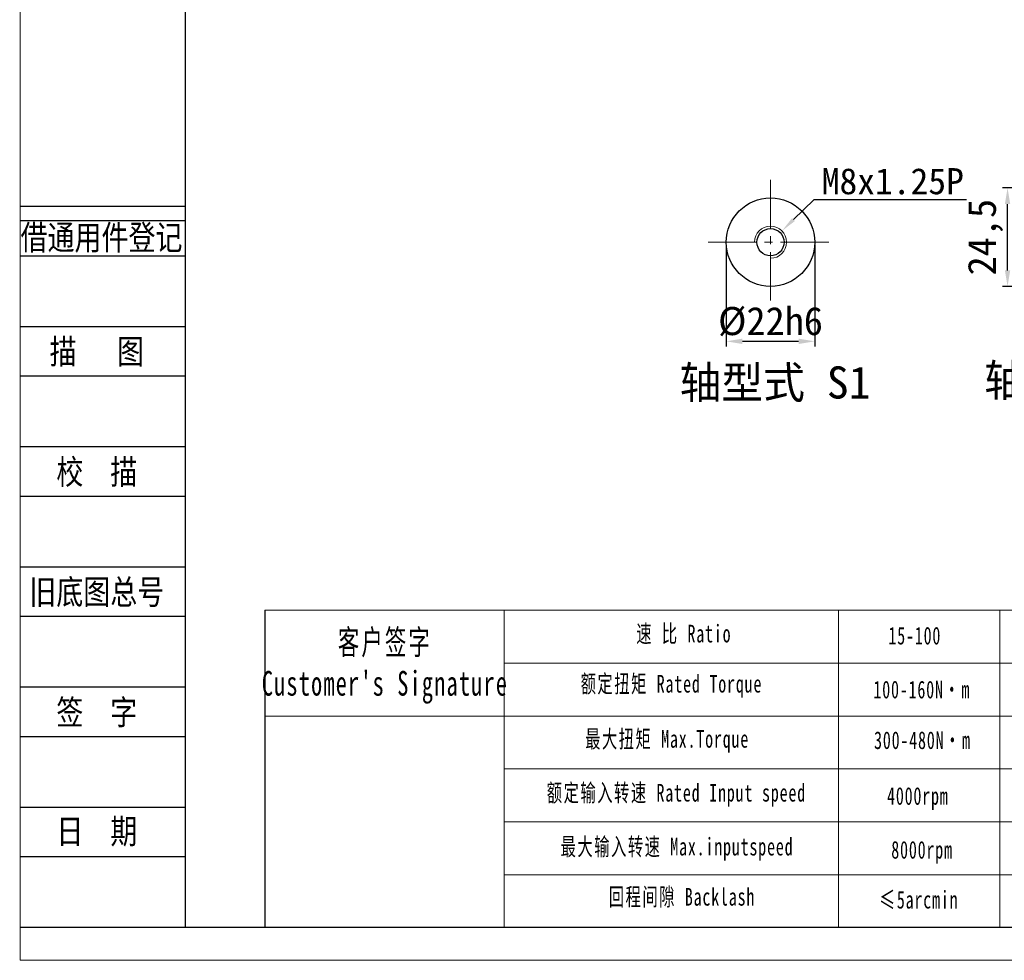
# Model space of a CAD drawing. Header units: millimetres. Extents: x 7420 to 8111, y -867 to -379.
# Tile 1 of 7: x 7420 to 7666, y -867 to -633. Entities that reach past the tile are written whole.
import ezdxf
from ezdxf.enums import TextEntityAlignment as Align

# ---------------------------------------------------------------- set-up
doc = ezdxf.new("R2010")
doc.units = ezdxf.units.MM
doc.header["$PDSIZE"] = -5
doc.linetypes.add('点画线', pattern=[18, 12, -2, 2, -2])
doc.layers.get('0').update_dxf_attribs({"lineweight": 18})
doc.layers.get('Defpoints').update_dxf_attribs({"lineweight": 18})
for name, color, linetype in [('2细线层', 4, 'Continuous'), ('6文字层', 3, 'Continuous'), ('7标注层', 4, 'Continuous')]:
    doc.layers.add(name, color=color, linetype=linetype)
for name, color, linetype, lineweight in [('7中心线层', 7, '点画线', 18), ('SLD-0', 7, 'Continuous', 18), ('图框_外框线', 7, 'Continuous', 18), ('尺寸线', 7, 'Continuous', 25), ('尺寸线层', 3, 'Continuous', 18), ('标注线', 7, 'Continuous', 18), ('粗实线', 7, 'Continuous', 40)]:
    doc.layers.add(name, color=color, linetype=linetype, lineweight=lineweight)
doc.styles.add('宋体', font='txt', dxfattribs={"width": 0.8})
doc.styles.add('工程字', font='txt')
doc.styles.add('标准', font='txt', dxfattribs={"width": 0.667})
doc.dimstyles.new('DIMSTYLE_17', dxfattribs={"dimtxt": 8, "dimasz": 12, "dimexe": 0.18, "dimexo": 0.0625, "dimgap": 0.09, "dimtad": 1, "dimtih": 1, "dimtoh": 1, "dimdec": 3, "dimdsep": 46, "dimtxsty": 'Standard', "dimblk": '_CAXARROW', "dimcen": 0.09, "dimdle": 24, "dimadec": 0, "dimazin": 0, "dimtfac": 0.7, "dimtdec": 3, "dimtofl": 0, "dimtmove": 0, "dimatfit": 3, "dimfxl": 1, "dimtolj": 1, "dimarcsym": 0})
doc.dimstyles.new('ISO-25', dxfattribs={"dimtxt": 7, "dimasz": 4, "dimexe": 1.25, "dimexo": 0.625, "dimtad": 1, "dimtxsty": '工程字', "dimcen": 2, "dimdle": 8, "dimadec": 0, "dimazin": 0, "dimtfac": 1, "dimtmove": 0, "dimatfit": 3, "dimfxl": 1, "dimarcsym": 0})

# ---------------------------------------------------------------- blocks, each defined once
blk = doc.blocks.new('*X21')
at = {"layer": 'Defpoints', "color": 0}
for p in [(7666.34, -675.03), (7682.43, -675.03), (7685.43, -699.53)]:
    blk.add_point(p, dxfattribs=at)
at = {"layer": '尺寸线层', "color": 0, "lineweight": -2}
for p, q in [((7681.8, -675.03), (7665.09, -675.03)), ((7666.34, -695.53), (7666.34, -679.03)), ((7684.8, -699.53), (7665.09, -699.53))]:
    blk.add_line(p, q, dxfattribs=at)
at = {"layer": '尺寸线层', "color": 0}
for points in [[(7667, -679.03), (7665.67, -679.03), (7666.34, -675.03)], [(7665.67, -695.53), (7667, -695.53), (7666.34, -699.53)]]:
    blk.add_solid(points, dxfattribs=at)
at = {"layer": '尺寸线层', "color": 0, "insert": (7660.85, -687.28), "char_height": 7, "attachment_point": 5, "rotation": 90, "style": '工程字'}
blk.add_mtext('\\A1;24,5', dxfattribs=at)
blk = doc.blocks.new('*X24')
at = {"layer": 'Defpoints', "color": 0}
for p in [(7596.33, -688.53), (7618.33, -688.53), (7618.33, -713.19)]:
    blk.add_point(p, dxfattribs=at)
at = {"layer": '尺寸线层', "color": 0, "lineweight": -2}
for p, q in [((7596.33, -689.15), (7596.33, -714.44)), ((7618.33, -689.15), (7618.33, -714.44)), ((7600.33, -713.19), (7614.33, -713.19))]:
    blk.add_line(p, q, dxfattribs=at)
at = {"layer": '尺寸线层', "color": 0}
for points in [[(7600.33, -712.53), (7600.33, -713.86), (7596.33, -713.19)], [(7614.33, -713.86), (7614.33, -712.53), (7618.33, -713.19)]]:
    blk.add_solid(points, dxfattribs=at)
at = {"layer": '尺寸线层', "color": 0, "insert": (7607.33, -708.29), "char_height": 7, "attachment_point": 5, "style": '工程字'}
blk.add_mtext('\\A1;%%C22h6', dxfattribs=at)
blk = doc.blocks.new('_CAXARROW')
blk.add_hatch(color=0).paths.add_polyline_path([(0, 0), (-1, 0.125), (-1, -0.125)], flags=0)
blk = doc.blocks.new('*X25')
at = {"layer": 'Defpoints', "color": 0}
for p in [(7610.18, -685.72), (7604.48, -691.33)]:
    blk.add_point(p, dxfattribs=at)
at = {"layer": '尺寸线层', "color": 0, "linetype": 'ByBlock', "lineweight": -2}
for p, q in [((7618.1, -677.95), (7613.04, -682.92)), ((7656.15, -677.95), (7618.1, -677.95)), ((7607.24, -688.53), (7607.42, -688.53)), ((7607.33, -688.62), (7607.33, -688.44))]:
    blk.add_line(p, q, dxfattribs=at)
at = {"layer": '尺寸线层', "color": 0, "lineweight": -2, "xscale": 4, "yscale": 4, "zscale": 4, "rotation": 224.4948036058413}
blk.add_blockref('_CAXARROW', (7610.18, -685.72), dxfattribs=at)
at = {"layer": '尺寸线层', "color": 0, "insert": (7637.77, -673.4), "char_height": 6.5, "attachment_point": 5, "style": '工程字'}
blk.add_mtext('\\A1;M8x1.25P', dxfattribs=at)

msp = doc.modelspace()

# ---------------------------------------------------------------- linework, layer by layer
for p, q in [((7541.0014, -780.0937), (7541.0014, -858.9848)), ((7624.2731, -780.0937), (7624.2731, -858.9848))]:
    msp.add_line(p, q)
at = {"layer": '2细线层'}
for p, q in [((7420.4332, -679.5904), (7461.6057, -679.5904)), ((7420.4332, -683.1077), (7461.6057, -683.1077)), ((7420.4332, -691.9009), (7461.6057, -691.9009)), ((7420.4332, -709.4872), (7461.6057, -709.4872)), ((7420.4332, -721.7977), (7461.6057, -721.7977)), ((7420.4332, -739.384), (7461.6057, -739.384)), ((7420.4332, -751.6945), (7461.6057, -751.6945)), ((7420.4332, -769.2809), (7461.6057, -769.2809)), ((7420.4332, -781.5913), (7461.6057, -781.5913)), ((7420.4332, -799.1777), (7461.6057, -799.1777)), ((7420.4332, -811.4881), (7461.6057, -811.4881)), ((7420.4332, -829.0745), (7461.6057, -829.0745)), ((7420.4332, -841.3849), (7461.6057, -841.3849)), ((7420.4332, -858.9713), (7461.6057, -858.9713))]:
    msp.add_line(p, q, dxfattribs=at)
at = {"layer": '7中心线层', "color": 0}
for p, q in [((7607.3304, -673.0268), (7607.3304, -704.0268)), ((7591.8304, -688.5268), (7622.8304, -688.5268))]:
    msp.add_line(p, q, dxfattribs=at)
at = {"layer": '7标注层', "color": 0}
msp.add_line((7481.4904, -780.0937), (7481.4904, -858.9713), dxfattribs=at)
at = {"layer": 'SLD-0'}
msp.add_line((7664.3948, -780.0937), (7664.3948, -858.9623), dxfattribs=at)
at = {"layer": '图框_外框线'}
for p, q in [((7481.4904, -780.0937), (8102.4839, -780.0937)), ((7541.0014, -793.2544), (7890.0125, -793.2544)), ((7481.4904, -806.4152), (8102.4839, -806.4152)), ((7541.0014, -819.5759), (8102.4839, -819.5759)), ((7541.0014, -832.7367), (8102.4839, -832.7367)), ((7541.0014, -845.8975), (8102.4839, -845.8975))]:
    msp.add_line(p, q, dxfattribs=at)
at = {"layer": '图框_外框线', "color": 3}
msp.add_lwpolyline([(7420.5238, -867.1877), (8110.7003, -867.1877), (8110.7003, -379.1343), (7420.5238, -379.1343)], close=True, dxfattribs=at)
at = {"layer": '图框_外框线', "color": 3, "lineweight": 25}
msp.add_lwpolyline([(7461.6057, -858.9713), (8102.4839, -858.9713), (8102.4839, -387.3506), (7461.6057, -387.3506)], close=True, dxfattribs=at)
at = {"layer": '标注线', "color": 0}
msp.add_arc((7607.3304, -688.5268), 4, 270, 180, dxfattribs=at)
at = {"layer": '粗实线', "linetype": 'Continuous', "lineweight": 30}
for radius in [11, 3.375]:
    msp.add_circle((7607.3304, -688.5268), radius, dxfattribs=at)

# ---------------------------------------------------------------- texts
at = {"layer": '6文字层', "color": 3, "style": '宋体', "width": 0.8}
for s, p in [('借通用件登记', (7440.7962, -687.2711)), ('描   图', (7439.6228, -715.6425)), ('校  描', (7439.6228, -745.5393)), ('旧底图总号', (7439.6228, -775.4361)), ('签  字', (7439.6228, -805.3329)), ('日  期', (7439.6337, -835.0542))]:
    msp.add_text(s, height=6.15522, dxfattribs=at).set_placement(p, align=Align.MIDDLE)
at = {"layer": 'SLD-0', "color": 1, "attachment_point": 2, "style": '标准'}
for s, insert, char_height, width in [("\\T1.1;客户签字\\PCustomer's Signature", (7511.3485, -784.9632), 6.141688, 76.403231), ('\\T1.1;速 比 Ratio', (7585.7574, -783.7125), 4.38692, 35.845131), ('\\T1.1;15-100', (7643.2502, -784.2185), 4.38692, 18.652267), ('\\T1.1;额定扭矩 Rated Torque', (7582.6738, -796.1923), 4.38692, 49.259955), ('\\T1.1;100-160N·m', (7644.9902, -797.631), 4.38692, 18.652267), ('\\T1.1;最大扭矩 Max.Torque', (7581.5946, -809.9048), 4.38692, 56.661136), ('\\T1.1;300-480N·m', (7645.1458, -810.2321), 4.38692, 23.450844), ('\\T1.1;额定输入转速 Rated Input speed', (7583.9073, -823.309), 4.38692, 80.715261), ('{\\T1.1;环境温度 Enviromental Temperature}', (7709.1319, -822.6464), 4.38692, 137.402005), ('\\T1.1;4000rpm', (7644.009, -824.107), 4.38692, 18.652267), ('\\T1.1;最大输入转速 Max.inputspeed ', (7584.0614, -836.7133), 4.38692, 74.239172), ('\\T1.1;8000rpm', (7645.056, -837.5022), 4.38692, 33.667144), ('\\T1.1;回程间隙 Backlash', (7585.2949, -849.1932), 4.38692, 56.525014), ('\\T1.1;≤5arcmin ', (7644.2538, -849.9199), 4.38692, 23.315333)]:
    msp.add_mtext(s, dxfattribs=dict(at, insert=insert, char_height=char_height, width=width))
at = {"layer": '尺寸线', "color": 0, "char_height": 8, "attachment_point": 1, "style": '工程字'}
for s, insert, width in [('轴型式 S2', (7660.5057, -718.8918), 56.347986), ('轴型式 S1', (7584.705, -719.4257), 81.437235)]:
    msp.add_mtext(s, dxfattribs=dict(at, insert=insert, width=width))

# ---------------------------------------------------------------- dimensions: what is measured, and where the dimension line sits
at = {"layer": '尺寸线层', "linetype": 'ByBlock'}
dim = msp.add_diameter_dim_2p(p1=(7604.4771, -691.3302), p2=(7610.1836, -685.7235), text='M8x1.25P', dimstyle='DIMSTYLE_17', override={"dimtxt": 6.5, "dimasz": 4, "dimgap": 1.3, "dimpost": '%%C<>', "dimtxsty": '工程字', "dimsah": 1, "dimdle": 8}, dxfattribs=at)
dim.commit()
dim.dimension.update_dxf_attribs({"geometry": '*X25', "text_midpoint": (7637.7734, -677.9464), "dimtype": 163})
at = {"layer": '尺寸线层'}
dim = msp.add_linear_dim(base=(7666.3382, -675.0268), p1=(7685.426, -699.5268), p2=(7682.426, -675.0268), angle=90, dimstyle='ISO-25', override={"dimgap": 1.4, "dimsah": 1, "dimtolj": 1, "dimtzin": 8}, dxfattribs=at)
dim.commit()
dim.dimension.update_dxf_attribs({"geometry": '*X21', "text_midpoint": (7660.8516, -687.2768)})
dim = msp.add_linear_dim(base=(7618.3304, -713.1941), p1=(7596.3304, -688.5268), p2=(7618.3304, -688.5268), text='%%C<>h6', dimstyle='ISO-25', override={"dimgap": 1.4, "dimsah": 1, "dimtolj": 1}, dxfattribs=at)
dim.commit()
dim.dimension.update_dxf_attribs({"geometry": '*X24', "text_midpoint": (7607.3304, -713.1941), "dimtype": 160})

doc.saveas('drawing.dxf')
